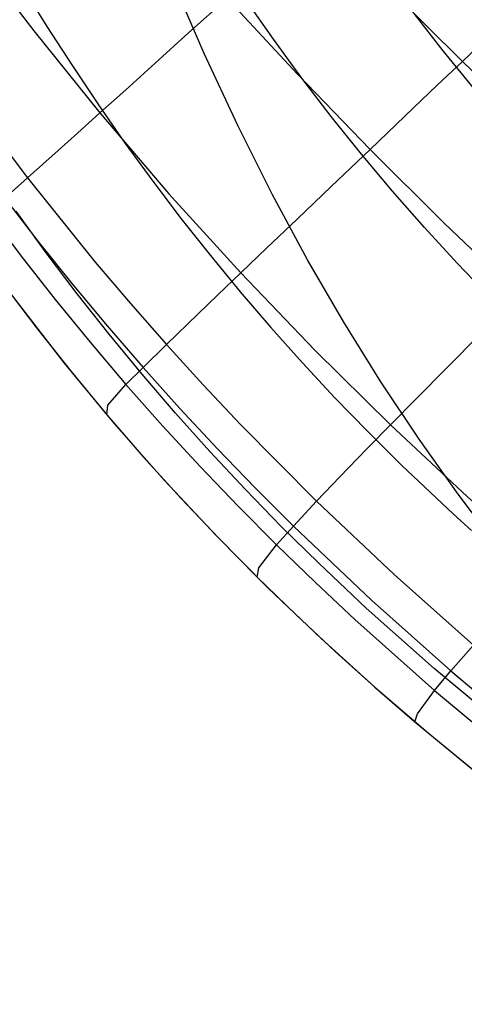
# Model space of a CAD drawing. Header units: millimetres. Extents: x -58 to 58, y -58 to 57.
# Tile 88 of 102: x 25.71 to 28.16, y 34.18 to 39.61. Entities that reach past the tile are written whole.
import ezdxf

# ---------------------------------------------------------------- set-up
doc = ezdxf.new("R2010")
doc.units = ezdxf.units.MM
doc.header["$MEASUREMENT"] = 0
doc.layers.add('Predefinito', color=5, linetype='Continuous')

msp = doc.modelspace()

# ---------------------------------------------------------------- linework, layer by layer
at = {"layer": 'Predefinito', "extrusion": (-3.705016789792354e-05, 5.915561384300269e-05, 0.9999999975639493)}
msp.add_lwpolyline([(33.51647403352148, 32.45005701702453), (33.20575127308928, 32.61515007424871), (32.90527373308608, 32.7825705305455), (32.61461596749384, 32.95230981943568), (32.33335253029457, 33.12435937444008), (32.06105797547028, 33.29871062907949), (31.79730685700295, 33.47535501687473), (31.54167372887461, 33.65428397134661), (31.29373314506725, 33.83548892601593), (31.05305965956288, 34.0189613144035), (30.81922782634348, 34.20469257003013), (30.59181219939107, 34.39267412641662), (30.37038733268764, 34.5828974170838), (30.1545277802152, 34.77535387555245), (29.94380809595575, 34.9700349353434), (29.53608654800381, 35.36603659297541), (29.28649263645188, 35.6212968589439), (29.04295207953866, 35.88136197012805), (28.80533442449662, 36.14751729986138), (28.57350921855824, 36.42104822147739), (28.34734600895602, 36.70324010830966), (28.12671434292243, 36.9953783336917), (27.91148376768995, 37.29874827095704), (27.70152383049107, 37.61463529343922), (27.49670407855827, 37.94432477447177), (27.29689405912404, 38.28910208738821), (27.10196331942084, 38.65025260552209), (26.91178140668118, 39.02906170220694), (26.72621786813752, 39.42681475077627), (26.54514225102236, 39.84479712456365), (26.36842410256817, 40.28429419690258), (26.19593297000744, 40.7465913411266), (26.02753840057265, 41.23297393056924), (25.86310994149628, 41.74472733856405), (25.70251714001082, 42.28313693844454), (25.54562954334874, 42.84948810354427), (25.24244815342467, 44.0711566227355), (24.95252214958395, 45.42001588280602), (24.67480790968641, 46.90634887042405), (24.40826181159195, 48.54043857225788), (23.90449955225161, 52.29302006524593)], dxfattribs=at)
at = {"layer": 'Predefinito', "extrusion": (-0.6041303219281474, 0.796885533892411, 0)}
msp.add_lwpolyline([(-45.46441510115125, 320), (-45.48661104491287, 319.9997536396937), (-45.50899534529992, 319.9990058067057), (-45.53155334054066, 319.9977436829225), (-45.55426953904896, 319.9959549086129), (-45.57712762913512, 319.9936276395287), (-45.60011049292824, 319.9907506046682), (-45.62320022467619, 319.9873131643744), (-45.6463781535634, 319.9833053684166), (-45.66962487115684, 319.9787180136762), (-45.6929202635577, 319.9735427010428), (-45.71624354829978, 319.9677718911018), (-45.73957331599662, 319.961398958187), (-45.76288757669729, 319.9544182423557), (-45.78616381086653, 319.9468250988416), (-45.80937902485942, 319.9386159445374), (-45.83250981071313, 319.9297883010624), (-45.85553241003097, 319.920340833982), (-45.8784227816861, 319.9102733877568), (-45.90115667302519, 319.899587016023), (-45.92370969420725, 319.8882840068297), (-45.94605739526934, 319.8763679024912), (-45.96817534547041, 319.8638435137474), (-45.9900392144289, 319.8507169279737), (-46.01162485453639, 319.8369955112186), (-46.03290838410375, 319.8226879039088), (-46.05386627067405, 319.807804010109), (-46.07447541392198, 319.7923549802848), (-46.09471322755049, 319.7763531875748), (-46.1145577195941, 319.7598121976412), (-46.13398757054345, 319.7427467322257), (-46.1529822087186, 319.7251726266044), (-46.17152188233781, 319.7071067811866), (-46.18958772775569, 319.6885671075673), (-46.20716183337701, 319.6695724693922), (-46.22422729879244, 319.6501426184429), (-46.24076828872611, 319.6302981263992), (-46.25677008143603, 319.6100603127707), (-46.27221911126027, 319.5894511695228), (-46.28710300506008, 319.5684932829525), (-46.30141061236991, 319.5472097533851), (-46.31513202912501, 319.5256241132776), (-46.32825861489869, 319.5037602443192), (-46.34078300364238, 319.4816422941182), (-46.35269910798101, 319.459294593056), (-46.36400211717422, 319.4367415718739), (-46.37468848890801, 319.4140076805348), (-46.38475593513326, 319.3911173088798), (-46.39420340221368, 319.3680947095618), (-46.40303104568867, 319.3449639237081), (-46.41124019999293, 319.3217487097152), (-46.41883334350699, 319.298472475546), (-46.42581405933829, 319.2751582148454), (-46.43218699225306, 319.2518284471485), (-46.43795780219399, 319.2285051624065), (-46.44313311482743, 319.2052097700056), (-46.44772046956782, 319.1819630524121), (-46.45172826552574, 319.1587851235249), (-46.45516570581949, 319.1356953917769), (-46.45804274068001, 319.1127125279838), (-46.46037000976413, 319.0898544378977), (-46.46215878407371, 319.0671382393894), (-46.46342090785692, 319.0445802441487), (-46.46416874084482, 319.0221959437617), (-46.46441510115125, 319)], dxfattribs=at)
at = {"layer": 'Predefinito'}
for points in [[(25.72207319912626, 39.79711551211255), (25.85838278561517, 39.57649714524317), (25.998534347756, 39.35860198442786), (26.14263670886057, 39.14350716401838), (26.29077692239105, 38.93127438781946), (26.44301191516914, 38.72194400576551), (26.59940532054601, 38.51556112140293), (26.76002077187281, 38.31217083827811), (26.92492880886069, 38.11182315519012), (27.09419024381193, 37.91456117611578), (27.26782763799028, 37.72040089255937), (27.44581285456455, 37.52932236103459), (27.62811736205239, 37.34130535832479), (27.81470652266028, 37.15632533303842), (28.10249578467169, 36.88452579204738), (28.20017841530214, 36.79569110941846)], [(33.41090050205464, 34.65034197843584), (32.92067316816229, 34.86945200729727), (32.43849771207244, 35.10296085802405), (31.96467273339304, 35.35140250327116), (31.49942811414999, 35.61518803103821), (31.04289782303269, 35.89455701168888), (30.59509054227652, 36.1895249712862), (30.1558587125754, 36.49982803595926), (29.72487700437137, 36.82486465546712), (29.3035948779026, 37.16329827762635), (29.09746670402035, 37.33776756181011), (28.89463705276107, 37.51607593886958), (28.59700277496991, 37.79123199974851), (28.30854168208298, 38.07543840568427), (28.12232685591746, 38.26930046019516), (27.94107247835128, 38.46670152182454), (27.76478905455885, 38.66764908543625), (27.59346771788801, 38.87213682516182), (27.42706511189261, 39.08013380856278), (27.26552277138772, 39.2915983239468), (27.10875619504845, 39.50647008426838), (26.95666987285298, 39.72468094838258)], [(25.68628692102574, 38.06398702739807), (25.9540037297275, 37.71877127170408), (26.2277952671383, 37.3876682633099), (26.50715291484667, 37.07049919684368), (26.7913452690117, 36.76689789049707), (27.07964596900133, 36.47639232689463), (27.3713286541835, 36.1985104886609), (27.66550397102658, 35.93278900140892), (27.96159429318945, 35.67831482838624), (28.25934085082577, 35.43394145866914), (28.5584848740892, 35.1985223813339), (28.86305807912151, 34.96815210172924), (29.17751535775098, 34.73999292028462), (29.50223270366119, 34.5145000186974), (29.83758611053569, 34.29212857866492), (30.18395157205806, 34.07333378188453)], [(25.68628705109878, 38.06398781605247), (25.95400385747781, 37.7187720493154), (26.22779539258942, 37.38766902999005), (26.50715303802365, 37.07049995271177), (26.79134538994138, 36.76689863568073), (27.07964608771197, 36.47639306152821), (27.37132877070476, 36.19851121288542), (27.66550408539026, 35.93278971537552), (27.96159440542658, 35.67831553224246), (28.25934096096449, 35.43394215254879), (28.55848498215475, 35.198523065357), (28.86305818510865, 34.96815277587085), (29.17751546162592, 34.73999358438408), (29.50223280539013, 34.51450067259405), (29.83758621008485, 34.29212922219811), (30.18395166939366, 34.07333441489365)]]:
    msp.add_lwpolyline(points, dxfattribs=at)
at = {"layer": 'Predefinito', "extrusion": (-0.5449748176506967, 0.8384524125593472, 0)}
msp.add_lwpolyline([(-43.2478382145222, 320), (-43.22564227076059, 319.9997536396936), (-43.20325797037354, 319.9990058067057), (-43.18069997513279, 319.9977436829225), (-43.15798377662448, 319.9959549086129), (-43.13512568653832, 319.9936276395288), (-43.11214282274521, 319.9907506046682), (-43.08905309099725, 319.9873131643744), (-43.06587516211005, 319.9833053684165), (-43.04262844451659, 319.9787180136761), (-43.01933305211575, 319.9735427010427), (-42.99600976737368, 319.9677718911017), (-42.97267999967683, 319.9613989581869), (-42.94936573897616, 319.9544182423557), (-42.92608950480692, 319.9468250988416), (-42.90287429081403, 319.9386159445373), (-42.87974350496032, 319.9297883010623), (-42.85672090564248, 319.9203408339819), (-42.83383053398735, 319.9102733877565), (-42.81109664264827, 319.8995870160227), (-42.78854362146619, 319.8882840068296), (-42.76619592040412, 319.8763679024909), (-42.74407797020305, 319.8638435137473), (-42.72221410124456, 319.8507169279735), (-42.70062846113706, 319.8369955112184), (-42.6793449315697, 319.8226879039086), (-42.6583870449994, 319.8078040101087), (-42.63777790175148, 319.7923549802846), (-42.61754008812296, 319.7763531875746), (-42.59769559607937, 319.7598121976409), (-42.57826574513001, 319.7427467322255), (-42.55927110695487, 319.7251726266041), (-42.54073143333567, 319.7071067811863), (-42.52266558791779, 319.688567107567), (-42.50509148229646, 319.6695724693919), (-42.48802601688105, 319.6501426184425), (-42.47148502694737, 319.6302981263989), (-42.45548323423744, 319.6100603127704), (-42.4400342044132, 319.5894511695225), (-42.4251503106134, 319.5684932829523), (-42.41084270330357, 319.5472097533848), (-42.39712128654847, 319.5256241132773), (-42.38399470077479, 319.5037602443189), (-42.3714703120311, 319.4816422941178), (-42.35955420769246, 319.4592945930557), (-42.34825119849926, 319.4367415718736), (-42.33756482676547, 319.4140076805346), (-42.32749738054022, 319.3911173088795), (-42.31804991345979, 319.3680947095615), (-42.30922226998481, 319.3449639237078), (-42.30101311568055, 319.3217487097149), (-42.29341997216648, 319.2984724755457), (-42.28643925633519, 319.275158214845), (-42.28006632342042, 319.2518284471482), (-42.27429551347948, 319.2285051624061), (-42.26912020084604, 319.2052097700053), (-42.26453284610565, 319.1819630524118), (-42.26052505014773, 319.1587851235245), (-42.25708760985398, 319.1356953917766), (-42.25421057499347, 319.1127125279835), (-42.25188330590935, 319.0898544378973), (-42.25009453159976, 319.0671382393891), (-42.24883240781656, 319.0445802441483), (-42.24808457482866, 319.0221959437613), (-42.24783821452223, 318.9999999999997)], dxfattribs=at)
at = {"layer": 'Predefinito', "extrusion": (-0.6407891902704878, 0.7677168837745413, 0)}
msp.add_lwpolyline([(-46.09228484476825, 320), (-46.11448078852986, 319.9997536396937), (-46.13686508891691, 319.9990058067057), (-46.15942308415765, 319.9977436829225), (-46.18213928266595, 319.9959549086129), (-46.20499737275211, 319.9936276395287), (-46.22798023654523, 319.9907506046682), (-46.25106996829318, 319.9873131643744), (-46.27424789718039, 319.9833053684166), (-46.29749461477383, 319.9787180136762), (-46.32079000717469, 319.9735427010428), (-46.34411329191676, 319.9677718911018), (-46.3674430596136, 319.961398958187), (-46.39075732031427, 319.9544182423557), (-46.41403355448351, 319.9468250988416), (-46.43724876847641, 319.9386159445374), (-46.46037955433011, 319.9297883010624), (-46.48340215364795, 319.920340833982), (-46.50629252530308, 319.9102733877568), (-46.52902641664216, 319.899587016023), (-46.55157943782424, 319.8882840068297), (-46.57392713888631, 319.8763679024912), (-46.59604508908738, 319.8638435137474), (-46.61790895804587, 319.8507169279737), (-46.63949459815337, 319.8369955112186), (-46.66077812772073, 319.8226879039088), (-46.68173601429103, 319.807804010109), (-46.70234515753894, 319.7923549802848), (-46.72258297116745, 319.7763531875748), (-46.74242746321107, 319.7598121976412), (-46.76185731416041, 319.7427467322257), (-46.78085195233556, 319.7251726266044), (-46.79939162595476, 319.7071067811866), (-46.81745747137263, 319.6885671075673), (-46.83503157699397, 319.6695724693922), (-46.85209704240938, 319.6501426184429), (-46.86863803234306, 319.6302981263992), (-46.88463982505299, 319.6100603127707), (-46.90008885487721, 319.5894511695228), (-46.91497274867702, 319.5684932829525), (-46.92928035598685, 319.5472097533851), (-46.94300177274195, 319.5256241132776), (-46.95612835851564, 319.5037602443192), (-46.96865274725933, 319.4816422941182), (-46.98056885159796, 319.459294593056), (-46.99187186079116, 319.4367415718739), (-47.00255823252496, 319.4140076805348), (-47.0126256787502, 319.3911173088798), (-47.02207314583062, 319.3680947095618), (-47.03090078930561, 319.3449639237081), (-47.03910994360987, 319.3217487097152), (-47.04670308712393, 319.298472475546), (-47.05368380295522, 319.2751582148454), (-47.06005673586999, 319.2518284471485), (-47.06582754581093, 319.2285051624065), (-47.07100285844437, 319.2052097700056), (-47.07559021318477, 319.1819630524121), (-47.07959800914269, 319.1587851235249), (-47.08303544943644, 319.1356953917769), (-47.08591248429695, 319.1127125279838), (-47.08823975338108, 319.0898544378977), (-47.09002852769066, 319.0671382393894), (-47.09129065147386, 319.0445802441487), (-47.09203848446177, 319.0221959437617), (-47.09228484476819, 319)], dxfattribs=at)
at = {"layer": 'Predefinito', "extrusion": (-0.5612884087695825, 0.8276202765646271, 0)}
msp.add_lwpolyline([(-43.60687283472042, 320), (-43.58467689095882, 319.9997536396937), (-43.56229259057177, 319.9990058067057), (-43.53973459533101, 319.9977436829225), (-43.51701839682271, 319.9959549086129), (-43.49416030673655, 319.9936276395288), (-43.47117744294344, 319.9907506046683), (-43.44808771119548, 319.9873131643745), (-43.42490978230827, 319.9833053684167), (-43.40166306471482, 319.9787180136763), (-43.37836767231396, 319.9735427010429), (-43.35504438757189, 319.9677718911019), (-43.33171461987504, 319.9613989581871), (-43.30840035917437, 319.9544182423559), (-43.28512412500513, 319.9468250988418), (-43.26190891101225, 319.9386159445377), (-43.23877812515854, 319.9297883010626), (-43.21575552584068, 319.9203408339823), (-43.19286515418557, 319.910273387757), (-43.17013126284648, 319.8995870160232), (-43.14757824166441, 319.88828400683), (-43.12523054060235, 319.8763679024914), (-43.10311259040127, 319.8638435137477), (-43.08124872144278, 319.850716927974), (-43.05966308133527, 319.8369955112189), (-43.0383795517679, 319.8226879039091), (-43.01742166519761, 319.8078040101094), (-42.99681252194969, 319.7923549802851), (-42.97657470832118, 319.7763531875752), (-42.95673021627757, 319.7598121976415), (-42.93730036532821, 319.7427467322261), (-42.91830572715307, 319.7251726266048), (-42.89976605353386, 319.7071067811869), (-42.88170020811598, 319.6885671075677), (-42.86412610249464, 319.6695724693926), (-42.84706063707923, 319.6501426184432), (-42.83051964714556, 319.6302981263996), (-42.81451785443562, 319.6100603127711), (-42.79906882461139, 319.5894511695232), (-42.78418493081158, 319.5684932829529), (-42.76987732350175, 319.5472097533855), (-42.75615590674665, 319.5256241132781), (-42.74302932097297, 319.5037602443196), (-42.73050493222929, 319.4816422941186), (-42.71858882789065, 319.4592945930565), (-42.70728581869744, 319.4367415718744), (-42.69659944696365, 319.4140076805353), (-42.6865320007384, 319.3911173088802), (-42.67708453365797, 319.3680947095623), (-42.66825689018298, 319.3449639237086), (-42.66004773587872, 319.3217487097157), (-42.65245459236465, 319.2984724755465), (-42.64547387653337, 319.2751582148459), (-42.63910094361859, 319.251828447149), (-42.63333013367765, 319.228505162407), (-42.62815482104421, 319.2052097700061), (-42.62356746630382, 319.1819630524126), (-42.61955967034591, 319.1587851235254), (-42.61612223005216, 319.1356953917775), (-42.61324519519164, 319.1127125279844), (-42.61091792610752, 319.0898544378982), (-42.60912915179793, 319.0671382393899), (-42.60786702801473, 319.0445802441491), (-42.60711919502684, 319.0221959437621), (-42.60687283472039, 319.0000000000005)], dxfattribs=at)
at = {"layer": 'Predefinito', "extrusion": (-0.6763875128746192, 0.7365459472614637, 0)}
msp.add_lwpolyline([(-46.59751321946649, 320), (-46.61970916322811, 319.9997536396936), (-46.64209346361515, 319.9990058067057), (-46.66465145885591, 319.9977436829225), (-46.68736765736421, 319.9959549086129), (-46.71022574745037, 319.9936276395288), (-46.73320861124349, 319.9907506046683), (-46.75629834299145, 319.9873131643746), (-46.77947627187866, 319.9833053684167), (-46.80272298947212, 319.9787180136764), (-46.82601838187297, 319.9735427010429), (-46.84934166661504, 319.967771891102), (-46.87267143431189, 319.9613989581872), (-46.89598569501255, 319.9544182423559), (-46.9192619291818, 319.9468250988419), (-46.94247714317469, 319.9386159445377), (-46.9656079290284, 319.9297883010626), (-46.98863052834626, 319.9203408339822), (-47.01152090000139, 319.9102733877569), (-47.03425479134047, 319.8995870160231), (-47.05680781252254, 319.8882840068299), (-47.07915551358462, 319.8763679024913), (-47.1012734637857, 319.8638435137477), (-47.12313733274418, 319.850716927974), (-47.14472297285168, 319.8369955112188), (-47.16600650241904, 319.8226879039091), (-47.18696438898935, 319.8078040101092), (-47.20757353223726, 319.792354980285), (-47.22781134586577, 319.776353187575), (-47.24765583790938, 319.7598121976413), (-47.26708568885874, 319.742746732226), (-47.28608032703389, 319.7251726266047), (-47.30462000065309, 319.7071067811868), (-47.32268584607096, 319.6885671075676), (-47.34025995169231, 319.6695724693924), (-47.35732541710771, 319.650142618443), (-47.37386640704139, 319.6302981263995), (-47.38986819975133, 319.610060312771), (-47.40531722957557, 319.589451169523), (-47.42020112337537, 319.5684932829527), (-47.4345087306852, 319.5472097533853), (-47.44823014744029, 319.5256241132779), (-47.46135673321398, 319.5037602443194), (-47.47388112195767, 319.4816422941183), (-47.48579722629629, 319.4592945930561), (-47.4971002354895, 319.4367415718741), (-47.5077866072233, 319.414007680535), (-47.51785405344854, 319.3911173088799), (-47.52730152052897, 319.3680947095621), (-47.53612916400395, 319.3449639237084), (-47.54433831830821, 319.3217487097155), (-47.55193146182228, 319.2984724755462), (-47.55891217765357, 319.2751582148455), (-47.56528511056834, 319.2518284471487), (-47.57105592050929, 319.2285051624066), (-47.57623123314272, 319.2052097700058), (-47.5808185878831, 319.1819630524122), (-47.58482638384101, 319.158785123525), (-47.58826382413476, 319.135695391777), (-47.59114085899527, 319.1127125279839), (-47.59346812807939, 319.0898544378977), (-47.59525690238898, 319.0671382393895), (-47.59651902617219, 319.0445802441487), (-47.59726685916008, 319.0221959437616), (-47.59751321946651, 319)], dxfattribs=at)
at = {"layer": 'Predefinito', "extrusion": (-0.5776724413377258, 0.8162686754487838, 0)}
msp.add_lwpolyline([(-43.94979693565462, 320), (-43.92760099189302, 319.9997536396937), (-43.90521669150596, 319.9990058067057), (-43.88265869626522, 319.9977436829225), (-43.85994249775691, 319.9959549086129), (-43.83708440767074, 319.9936276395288), (-43.81410154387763, 319.9907506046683), (-43.79101181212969, 319.9873131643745), (-43.76783388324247, 319.9833053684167), (-43.74458716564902, 319.9787180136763), (-43.72129177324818, 319.9735427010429), (-43.6979684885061, 319.9677718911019), (-43.67463872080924, 319.9613989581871), (-43.65132446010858, 319.9544182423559), (-43.62804822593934, 319.9468250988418), (-43.60483301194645, 319.9386159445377), (-43.58170222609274, 319.9297883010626), (-43.55867962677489, 319.9203408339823), (-43.53578925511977, 319.910273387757), (-43.51305536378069, 319.8995870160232), (-43.49050234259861, 319.88828400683), (-43.46815464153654, 319.8763679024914), (-43.44603669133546, 319.8638435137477), (-43.42417282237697, 319.850716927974), (-43.40258718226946, 319.8369955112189), (-43.3813036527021, 319.8226879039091), (-43.36034576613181, 319.8078040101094), (-43.33973662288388, 319.7923549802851), (-43.31949880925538, 319.7763531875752), (-43.29965431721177, 319.7598121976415), (-43.2802244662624, 319.7427467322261), (-43.26122982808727, 319.7251726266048), (-43.24269015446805, 319.7071067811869), (-43.22462430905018, 319.6885671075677), (-43.20705020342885, 319.6695724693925), (-43.18998473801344, 319.6501426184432), (-43.17344374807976, 319.6302981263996), (-43.15744195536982, 319.6100603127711), (-43.14199292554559, 319.5894511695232), (-43.12710903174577, 319.5684932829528), (-43.11280142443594, 319.5472097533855), (-43.09908000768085, 319.525624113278), (-43.08595342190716, 319.5037602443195), (-43.07342903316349, 319.4816422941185), (-43.06151292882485, 319.4592945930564), (-43.05020991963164, 319.4367415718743), (-43.03952354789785, 319.4140076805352), (-43.02945610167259, 319.3911173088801), (-43.02000863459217, 319.3680947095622), (-43.01118099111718, 319.3449639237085), (-43.0029718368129, 319.3217487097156), (-42.99537869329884, 319.2984724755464), (-42.98839797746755, 319.2751582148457), (-42.98202504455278, 319.2518284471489), (-42.97625423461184, 319.2285051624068), (-42.9710789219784, 319.205209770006), (-42.966491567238, 319.1819630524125), (-42.96248377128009, 319.1587851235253), (-42.95904633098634, 319.1356953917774), (-42.95616929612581, 319.1127125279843), (-42.9538420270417, 319.0898544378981), (-42.95205325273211, 319.0671382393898), (-42.95079112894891, 319.044580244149), (-42.95004329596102, 319.022195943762), (-42.94979693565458, 319.0000000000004)], dxfattribs=at)
at = {"layer": 'Predefinito', "extrusion": (-0.6431934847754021, 0.765703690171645, 0)}
msp.add_lwpolyline([(-45.12979021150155, 320), (-45.10759426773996, 319.9997536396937), (-45.0852099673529, 319.9990058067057), (-45.06265197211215, 319.9977436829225), (-45.03993577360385, 319.9959549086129), (-45.01707768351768, 319.9936276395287), (-44.99409481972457, 319.9907506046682), (-44.97100508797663, 319.9873131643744), (-44.94782715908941, 319.9833053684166), (-44.92458044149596, 319.9787180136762), (-44.90128504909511, 319.9735427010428), (-44.87796176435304, 319.9677718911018), (-44.85463199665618, 319.961398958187), (-44.83131773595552, 319.9544182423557), (-44.80804150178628, 319.9468250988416), (-44.7848262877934, 319.9386159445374), (-44.76169550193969, 319.9297883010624), (-44.73867290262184, 319.9203408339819), (-44.71578253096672, 319.9102733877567), (-44.69304863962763, 319.8995870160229), (-44.67049561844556, 319.8882840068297), (-44.64814791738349, 319.876367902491), (-44.62602996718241, 319.8638435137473), (-44.60416609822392, 319.8507169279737), (-44.58258045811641, 319.8369955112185), (-44.56129692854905, 319.8226879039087), (-44.54033904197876, 319.8078040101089), (-44.51972989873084, 319.7923549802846), (-44.49949208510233, 319.7763531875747), (-44.47964759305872, 319.7598121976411), (-44.46021774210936, 319.7427467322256), (-44.44122310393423, 319.7251726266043), (-44.42268343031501, 319.7071067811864), (-44.40461758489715, 319.6885671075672), (-44.38704347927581, 319.6695724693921), (-44.3699780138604, 319.6501426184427), (-44.35343702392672, 319.6302981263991), (-44.33743523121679, 319.6100603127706), (-44.32198620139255, 319.5894511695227), (-44.30710230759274, 319.5684932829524), (-44.2927947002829, 319.547209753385), (-44.27907328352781, 319.5256241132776), (-44.26594669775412, 319.503760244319), (-44.25342230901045, 319.481642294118), (-44.24150620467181, 319.459294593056), (-44.2302031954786, 319.4367415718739), (-44.2195168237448, 319.4140076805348), (-44.20944937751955, 319.3911173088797), (-44.20000191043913, 319.3680947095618), (-44.19117426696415, 319.3449639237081), (-44.18296511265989, 319.3217487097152), (-44.17537196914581, 319.298472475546), (-44.16839125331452, 319.2751582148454), (-44.16201832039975, 319.2518284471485), (-44.1562475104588, 319.2285051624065), (-44.15107219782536, 319.2052097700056), (-44.14648484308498, 319.1819630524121), (-44.14247704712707, 319.1587851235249), (-44.13903960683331, 319.1356953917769), (-44.13616257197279, 319.1127125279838), (-44.13383530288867, 319.0898544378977), (-44.13204652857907, 319.0671382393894), (-44.13078440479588, 319.0445802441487), (-44.13003657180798, 319.0221959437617), (-44.12979021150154, 319)], dxfattribs=at)
at = {"layer": 'Predefinito', "extrusion": (-0.6593934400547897, 0.7517980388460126, 0)}
msp.add_lwpolyline([(-45.36997039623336, 320), (-45.34777445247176, 319.9997536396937), (-45.3253901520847, 319.9990058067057), (-45.30283215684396, 319.9977436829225), (-45.28011595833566, 319.9959549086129), (-45.2572578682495, 319.9936276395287), (-45.23427500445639, 319.9907506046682), (-45.21118527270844, 319.9873131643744), (-45.18800734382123, 319.9833053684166), (-45.16476062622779, 319.9787180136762), (-45.14146523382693, 319.9735427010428), (-45.11814194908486, 319.9677718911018), (-45.09481218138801, 319.961398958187), (-45.07149792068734, 319.9544182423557), (-45.0482216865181, 319.9468250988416), (-45.02500647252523, 319.9386159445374), (-45.00187568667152, 319.9297883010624), (-44.97885308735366, 319.920340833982), (-44.95596271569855, 319.9102733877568), (-44.93322882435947, 319.899587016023), (-44.91067580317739, 319.8882840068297), (-44.88832810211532, 319.8763679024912), (-44.86621015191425, 319.8638435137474), (-44.84434628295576, 319.8507169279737), (-44.82276064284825, 319.8369955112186), (-44.8014771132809, 319.8226879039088), (-44.78051922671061, 319.807804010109), (-44.75991008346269, 319.7923549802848), (-44.73967226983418, 319.7763531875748), (-44.71982777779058, 319.7598121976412), (-44.70039792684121, 319.7427467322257), (-44.68140328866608, 319.7251726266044), (-44.66286361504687, 319.7071067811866), (-44.644797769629, 319.6885671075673), (-44.62722366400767, 319.6695724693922), (-44.61015819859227, 319.6501426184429), (-44.59361720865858, 319.6302981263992), (-44.57761541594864, 319.6100603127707), (-44.56216638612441, 319.5894511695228), (-44.5472824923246, 319.5684932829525), (-44.53297488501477, 319.5472097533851), (-44.51925346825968, 319.5256241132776), (-44.50612688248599, 319.5037602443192), (-44.49360249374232, 319.4816422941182), (-44.48168638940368, 319.459294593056), (-44.47038338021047, 319.4367415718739), (-44.45969700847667, 319.4140076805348), (-44.44962956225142, 319.3911173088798), (-44.440182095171, 319.3680947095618), (-44.43135445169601, 319.3449639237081), (-44.42314529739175, 319.3217487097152), (-44.41555215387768, 319.298472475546), (-44.40857143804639, 319.2751582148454), (-44.40219850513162, 319.2518284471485), (-44.39642769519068, 319.2285051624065), (-44.39125238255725, 319.2052097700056), (-44.38666502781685, 319.1819630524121), (-44.38265723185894, 319.1587851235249), (-44.37921979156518, 319.1356953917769), (-44.37634275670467, 319.1127125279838), (-44.37401548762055, 319.0898544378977), (-44.37222671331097, 319.0671382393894), (-44.37096458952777, 319.0445802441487), (-44.37021675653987, 319.0221959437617), (-44.36997039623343, 319)], dxfattribs=at)
at = {"layer": 'Predefinito', "extrusion": (-0.6751543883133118, 0.7376764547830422, 0)}
msp.add_lwpolyline([(-45.5819173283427, 320), (-45.5597213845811, 319.9997536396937), (-45.53733708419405, 319.9990058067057), (-45.5147790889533, 319.9977436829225), (-45.49206289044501, 319.9959549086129), (-45.46920480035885, 319.9936276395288), (-45.44622193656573, 319.9907506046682), (-45.42313220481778, 319.9873131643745), (-45.39995427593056, 319.9833053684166), (-45.37670755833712, 319.9787180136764), (-45.35341216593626, 319.9735427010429), (-45.33008888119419, 319.9677718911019), (-45.30675911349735, 319.9613989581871), (-45.28344485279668, 319.9544182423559), (-45.26016861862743, 319.9468250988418), (-45.23695340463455, 319.9386159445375), (-45.21382261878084, 319.9297883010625), (-45.190800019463, 319.9203408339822), (-45.16790964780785, 319.9102733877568), (-45.14517575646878, 319.8995870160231), (-45.1226227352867, 319.8882840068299), (-45.10027503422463, 319.8763679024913), (-45.07815708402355, 319.8638435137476), (-45.05629321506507, 319.8507169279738), (-45.03470757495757, 319.8369955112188), (-45.0134240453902, 319.822687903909), (-44.9924661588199, 319.8078040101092), (-44.97185701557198, 319.792354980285), (-44.95161920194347, 319.7763531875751), (-44.93177470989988, 319.7598121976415), (-44.91234485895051, 319.742746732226), (-44.89335022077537, 319.7251726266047), (-44.87481054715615, 319.7071067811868), (-44.85674470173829, 319.6885671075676), (-44.83917059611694, 319.6695724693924), (-44.82210513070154, 319.6501426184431), (-44.80556414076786, 319.6302981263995), (-44.78956234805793, 319.610060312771), (-44.77411331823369, 319.589451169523), (-44.75922942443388, 319.5684932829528), (-44.74492181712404, 319.5472097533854), (-44.73120040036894, 319.525624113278), (-44.71807381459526, 319.5037602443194), (-44.70554942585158, 319.4816422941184), (-44.69363332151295, 319.4592945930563), (-44.68233031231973, 319.4367415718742), (-44.67164394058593, 319.4140076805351), (-44.66157649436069, 319.3911173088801), (-44.65212902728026, 319.3680947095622), (-44.64330138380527, 319.3449639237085), (-44.63509222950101, 319.3217487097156), (-44.62749908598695, 319.2984724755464), (-44.62051837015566, 319.2751582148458), (-44.61414543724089, 319.2518284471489), (-44.60837462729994, 319.2285051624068), (-44.6031993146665, 319.205209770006), (-44.59861195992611, 319.1819630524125), (-44.59460416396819, 319.1587851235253), (-44.59116672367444, 319.1356953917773), (-44.58828968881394, 319.1127125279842), (-44.5859624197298, 319.0898544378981), (-44.58417364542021, 319.0671382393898), (-44.582911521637, 319.0445802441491), (-44.58216368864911, 319.022195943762), (-44.58191732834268, 319.0000000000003)], dxfattribs=at)
at = {"layer": 'Predefinito', "extrusion": (1, 0, 0)}
for points in [[(37.38766826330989, 319), (37.38766826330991, 59.99987361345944)], [(36.19851048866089, 319), (36.19851048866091, 59.999540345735)]]:
    msp.add_lwpolyline(points, dxfattribs=at)
at = {"layer": 'Predefinito', "extrusion": (-0.7052074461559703, 0.7090010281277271, 0)}
msp.add_lwpolyline([(-45.9216776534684, 320), (-45.8994817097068, 319.9997536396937), (-45.87709740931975, 319.9990058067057), (-45.854539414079, 319.9977436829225), (-45.83182321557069, 319.9959549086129), (-45.80896512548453, 319.9936276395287), (-45.78598226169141, 319.9907506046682), (-45.76289252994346, 319.9873131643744), (-45.73971460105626, 319.9833053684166), (-45.71646788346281, 319.9787180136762), (-45.69317249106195, 319.9735427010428), (-45.66984920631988, 319.9677718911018), (-45.64651943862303, 319.961398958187), (-45.62320517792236, 319.9544182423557), (-45.59992894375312, 319.9468250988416), (-45.57671372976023, 319.9386159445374), (-45.55358294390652, 319.9297883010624), (-45.53056034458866, 319.920340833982), (-45.50766997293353, 319.9102733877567), (-45.48493608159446, 319.8995870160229), (-45.46238306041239, 319.8882840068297), (-45.4400353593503, 319.8763679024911), (-45.41791740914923, 319.8638435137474), (-45.39605354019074, 319.8507169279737), (-45.37446790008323, 319.8369955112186), (-45.35318437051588, 319.8226879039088), (-45.33222648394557, 319.807804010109), (-45.31161734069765, 319.7923549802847), (-45.29137952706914, 319.7763531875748), (-45.27153503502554, 319.7598121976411), (-45.25210518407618, 319.7427467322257), (-45.23311054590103, 319.7251726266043), (-45.21457087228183, 319.7071067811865), (-45.19650502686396, 319.6885671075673), (-45.17893092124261, 319.6695724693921), (-45.16186545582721, 319.6501426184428), (-45.14532446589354, 319.6302981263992), (-45.12932267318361, 319.6100603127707), (-45.11387364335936, 319.5894511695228), (-45.09898974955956, 319.5684932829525), (-45.08468214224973, 319.5472097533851), (-45.07096072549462, 319.5256241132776), (-45.05783413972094, 319.5037602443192), (-45.04530975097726, 319.4816422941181), (-45.03339364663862, 319.459294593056), (-45.02209063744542, 319.4367415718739), (-45.01140426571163, 319.4140076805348), (-45.00133681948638, 319.3911173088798), (-44.99188935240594, 319.3680947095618), (-44.98306170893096, 319.3449639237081), (-44.97485255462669, 319.3217487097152), (-44.96725941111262, 319.298472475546), (-44.96027869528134, 319.2751582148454), (-44.95390576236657, 319.2518284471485), (-44.94813495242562, 319.2285051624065), (-44.94295963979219, 319.2052097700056), (-44.93837228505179, 319.1819630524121), (-44.93436448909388, 319.1587851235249), (-44.93092704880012, 319.1356953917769), (-44.92805001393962, 319.1127125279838), (-44.9257227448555, 319.0898544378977), (-44.9239339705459, 319.0671382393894), (-44.9226718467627, 319.0445802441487), (-44.92192401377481, 319.0221959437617), (-44.92167765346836, 319)], dxfattribs=at)
at = {"layer": 'Predefinito', "extrusion": (0.7331644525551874, -0.6800513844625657, 0)}
msp.add_lwpolyline([(46.15337035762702, 319.9999999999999), (46.13117441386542, 319.9997536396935), (46.10879011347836, 319.9990058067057), (46.08623211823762, 319.9977436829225), (46.06351591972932, 319.9959549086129), (46.04065782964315, 319.9936276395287), (46.01767496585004, 319.9907506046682), (45.9945852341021, 319.9873131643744), (45.97140730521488, 319.9833053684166), (45.94816058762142, 319.9787180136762), (45.92486519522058, 319.9735427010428), (45.90154191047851, 319.9677718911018), (45.87821214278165, 319.961398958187), (45.85489788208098, 319.9544182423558), (45.83162164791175, 319.9468250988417), (45.80840643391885, 319.9386159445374), (45.78527564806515, 319.9297883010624), (45.7622530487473, 319.920340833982), (45.73936267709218, 319.9102733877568), (45.7166287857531, 319.899587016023), (45.69407576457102, 319.8882840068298), (45.67172806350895, 319.8763679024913), (45.64961011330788, 319.8638435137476), (45.62774624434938, 319.8507169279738), (45.60616060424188, 319.8369955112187), (45.58487707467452, 319.8226879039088), (45.56391918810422, 319.8078040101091), (45.5433100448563, 319.7923549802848), (45.52307223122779, 319.7763531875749), (45.50322773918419, 319.7598121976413), (45.48379788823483, 319.7427467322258), (45.46480325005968, 319.7251726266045), (45.44626357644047, 319.7071067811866), (45.42819773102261, 319.6885671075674), (45.41062362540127, 319.6695724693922), (45.39355815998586, 319.6501426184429), (45.37701717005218, 319.6302981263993), (45.36101537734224, 319.6100603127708), (45.34556634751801, 319.5894511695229), (45.3306824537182, 319.5684932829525), (45.31637484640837, 319.5472097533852), (45.30265342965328, 319.5256241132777), (45.28952684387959, 319.5037602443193), (45.27700245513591, 319.4816422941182), (45.26508635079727, 319.4592945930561), (45.25378334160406, 319.4367415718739), (45.24309696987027, 319.4140076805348), (45.23302952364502, 319.3911173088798), (45.22358205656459, 319.3680947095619), (45.21475441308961, 319.3449639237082), (45.20654525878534, 319.3217487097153), (45.19895211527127, 319.2984724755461), (45.19197139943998, 319.2751582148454), (45.18559846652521, 319.2518284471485), (45.17982765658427, 319.2285051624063), (45.17465234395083, 319.2052097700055), (45.17006498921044, 319.181963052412), (45.16605719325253, 319.1587851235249), (45.16261975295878, 319.1356953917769), (45.15974271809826, 319.1127125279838), (45.15741544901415, 319.0898544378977), (45.15562667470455, 319.0671382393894), (45.15436455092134, 319.0445802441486), (45.15361671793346, 319.0221959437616), (45.15337035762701, 318.9999999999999)], dxfattribs=at)
at = {"layer": 'Predefinito', "extrusion": (0.7364514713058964, -0.676490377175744, 0)}
msp.add_lwpolyline([(46.17473076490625, 320), (46.15253482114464, 319.9997536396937), (46.1301505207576, 319.9990058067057), (46.10759252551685, 319.9977436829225), (46.08487632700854, 319.9959549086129), (46.06201823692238, 319.9936276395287), (46.03903537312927, 319.9907506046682), (46.01594564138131, 319.9873131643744), (45.9927677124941, 319.9833053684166), (45.96952099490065, 319.9787180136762), (45.9462256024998, 319.9735427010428), (45.92290231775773, 319.9677718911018), (45.89957255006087, 319.961398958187), (45.8762582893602, 319.9544182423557), (45.85298205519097, 319.9468250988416), (45.82976684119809, 319.9386159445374), (45.80663605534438, 319.9297883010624), (45.78361345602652, 319.920340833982), (45.76072308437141, 319.9102733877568), (45.73798919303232, 319.899587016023), (45.71543617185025, 319.8882840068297), (45.69308847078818, 319.8763679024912), (45.6709705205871, 319.8638435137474), (45.64910665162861, 319.8507169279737), (45.6275210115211, 319.8369955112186), (45.60623748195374, 319.8226879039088), (45.58527959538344, 319.807804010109), (45.56467045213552, 319.7923549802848), (45.54443263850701, 319.7763531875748), (45.52458814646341, 319.7598121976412), (45.50515829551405, 319.7427467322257), (45.48616365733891, 319.7251726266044), (45.46762398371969, 319.7071067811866), (45.44955813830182, 319.6885671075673), (45.43198403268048, 319.6695724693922), (45.41491856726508, 319.6501426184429), (45.39837757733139, 319.6302981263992), (45.38237578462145, 319.6100603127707), (45.36692675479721, 319.5894511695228), (45.35204286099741, 319.5684932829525), (45.33773525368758, 319.5472097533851), (45.32401383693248, 319.5256241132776), (45.3108872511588, 319.5037602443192), (45.29836286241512, 319.4816422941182), (45.28644675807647, 319.459294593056), (45.27514374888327, 319.4367415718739), (45.26445737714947, 319.4140076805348), (45.25438993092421, 319.3911173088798), (45.24494246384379, 319.3680947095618), (45.2361148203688, 319.3449639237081), (45.22790566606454, 319.3217487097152), (45.22031252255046, 319.298472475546), (45.21333180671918, 319.2751582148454), (45.2069588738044, 319.2518284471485), (45.20118806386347, 319.2285051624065), (45.19601275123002, 319.2052097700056), (45.19142539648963, 319.1819630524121), (45.18741760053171, 319.1587851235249), (45.18398016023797, 319.1356953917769), (45.18110312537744, 319.1127125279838), (45.17877585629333, 319.0898544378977), (45.17698708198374, 319.0671382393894), (45.17572495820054, 319.0445802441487), (45.17497712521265, 319.0221959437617), (45.17473076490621, 319)], dxfattribs=at)
at = {"layer": 'Predefinito', "extrusion": (0.7396852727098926, -0.6729529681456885, 0)}
msp.add_lwpolyline([(46.19446039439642, 320), (46.17226445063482, 319.9997536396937), (46.14988015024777, 319.9990058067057), (46.12732215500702, 319.9977436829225), (46.10460595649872, 319.9959549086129), (46.08174786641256, 319.9936276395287), (46.05876500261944, 319.9907506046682), (46.03567527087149, 319.9873131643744), (46.01249734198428, 319.9833053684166), (45.98925062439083, 319.9787180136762), (45.96595523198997, 319.9735427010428), (45.9426319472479, 319.9677718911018), (45.91930217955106, 319.961398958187), (45.89598791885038, 319.9544182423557), (45.87271168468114, 319.9468250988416), (45.84949647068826, 319.9386159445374), (45.82636568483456, 319.9297883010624), (45.80334308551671, 319.920340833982), (45.78045271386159, 319.9102733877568), (45.75771882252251, 319.899587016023), (45.73516580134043, 319.8882840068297), (45.71281810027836, 319.8763679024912), (45.69070015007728, 319.8638435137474), (45.66883628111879, 319.8507169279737), (45.64725064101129, 319.8369955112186), (45.62596711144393, 319.8226879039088), (45.60500922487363, 319.807804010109), (45.58440008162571, 319.7923549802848), (45.5641622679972, 319.7763531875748), (45.5443177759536, 319.7598121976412), (45.52488792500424, 319.7427467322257), (45.50589328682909, 319.7251726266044), (45.48735361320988, 319.7071067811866), (45.46928776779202, 319.6885671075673), (45.45171366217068, 319.6695724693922), (45.43464819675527, 319.6501426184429), (45.41810720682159, 319.6302981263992), (45.40210541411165, 319.6100603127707), (45.38665638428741, 319.5894511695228), (45.37177249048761, 319.5684932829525), (45.35746488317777, 319.5472097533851), (45.34374346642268, 319.5256241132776), (45.330616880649, 319.5037602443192), (45.31809249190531, 319.4816422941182), (45.30617638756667, 319.459294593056), (45.29487337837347, 319.4367415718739), (45.28418700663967, 319.4140076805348), (45.27411956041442, 319.3911173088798), (45.26467209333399, 319.3680947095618), (45.255844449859, 319.3449639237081), (45.24763529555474, 319.3217487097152), (45.24004215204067, 319.298472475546), (45.23306143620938, 319.2751582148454), (45.22668850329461, 319.2518284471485), (45.22091769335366, 319.2285051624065), (45.21574238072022, 319.2052097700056), (45.21115502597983, 319.1819630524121), (45.20714723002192, 319.1587851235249), (45.20370978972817, 319.1356953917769), (45.20083275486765, 319.1127125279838), (45.19850548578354, 319.0898544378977), (45.19671671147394, 319.0671382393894), (45.19545458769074, 319.0445802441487), (45.19470675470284, 319.0221959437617), (45.19446039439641, 319)], dxfattribs=at)
at = {"layer": 'Predefinito', "extrusion": (0.7459988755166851, -0.6659472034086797, 0)}
msp.add_lwpolyline([(46.22921682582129, 320), (46.20702088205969, 319.9997536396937), (46.18463658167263, 319.9990058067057), (46.16207858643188, 319.9977436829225), (46.13936238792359, 319.9959549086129), (46.11650429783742, 319.9936276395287), (46.09352143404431, 319.9907506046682), (46.07043170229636, 319.9873131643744), (46.04725377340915, 319.9833053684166), (46.0240070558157, 319.9787180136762), (46.00071166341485, 319.9735427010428), (45.97738837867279, 319.9677718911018), (45.95405861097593, 319.961398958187), (45.93074435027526, 319.9544182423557), (45.90746811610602, 319.9468250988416), (45.88425290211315, 319.9386159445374), (45.86112211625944, 319.9297883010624), (45.83809951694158, 319.920340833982), (45.81520914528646, 319.9102733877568), (45.79247525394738, 319.899587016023), (45.76992223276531, 319.8882840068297), (45.74757453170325, 319.8763679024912), (45.72545658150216, 319.8638435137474), (45.70359271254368, 319.8507169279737), (45.68200707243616, 319.8369955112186), (45.66072354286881, 319.8226879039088), (45.63976565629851, 319.807804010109), (45.6191565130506, 319.7923549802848), (45.59891869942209, 319.7763531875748), (45.57907420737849, 319.7598121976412), (45.55964435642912, 319.7427467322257), (45.54064971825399, 319.7251726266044), (45.52211004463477, 319.7071067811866), (45.5040441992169, 319.6885671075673), (45.48647009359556, 319.6695724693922), (45.46940462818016, 319.6501426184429), (45.45286363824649, 319.6302981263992), (45.43686184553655, 319.6100603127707), (45.42141281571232, 319.5894511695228), (45.4065289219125, 319.5684932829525), (45.39222131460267, 319.5472097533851), (45.37849989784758, 319.5256241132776), (45.36537331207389, 319.5037602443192), (45.35284892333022, 319.4816422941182), (45.34093281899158, 319.459294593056), (45.32962980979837, 319.4367415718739), (45.31894343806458, 319.4140076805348), (45.30887599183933, 319.3911173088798), (45.2994285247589, 319.3680947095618), (45.29060088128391, 319.3449639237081), (45.28239172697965, 319.3217487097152), (45.27479858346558, 319.298472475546), (45.26781786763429, 319.2751582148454), (45.26144493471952, 319.2518284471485), (45.25567412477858, 319.2285051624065), (45.25049881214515, 319.2052097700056), (45.24591145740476, 319.1819630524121), (45.24190366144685, 319.1587851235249), (45.23846622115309, 319.1356953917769), (45.23558918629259, 319.1127125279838), (45.23326191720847, 319.0898544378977), (45.23147314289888, 319.0671382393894), (45.23021101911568, 319.0445802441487), (45.22946318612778, 319.0221959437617), (45.22921682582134, 319)], dxfattribs=at)
at = {"layer": 'Predefinito', "extrusion": (0.7579869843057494, -0.6522696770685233, 0)}
msp.add_lwpolyline([(46.28091568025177, 320), (46.25871973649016, 319.9997536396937), (46.2363354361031, 319.9990058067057), (46.21377744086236, 319.9977436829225), (46.19106124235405, 319.9959549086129), (46.16820315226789, 319.9936276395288), (46.14522028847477, 319.9907506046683), (46.12213055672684, 319.9873131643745), (46.09895262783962, 319.9833053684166), (46.07570591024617, 319.9787180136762), (46.05241051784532, 319.9735427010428), (46.02908723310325, 319.9677718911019), (46.00575746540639, 319.9613989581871), (45.98244320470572, 319.9544182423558), (45.95916697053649, 319.9468250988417), (45.9359517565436, 319.9386159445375), (45.9128209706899, 319.9297883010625), (45.88979837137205, 319.9203408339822), (45.86690799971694, 319.9102733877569), (45.84417410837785, 319.8995870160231), (45.82162108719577, 319.8882840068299), (45.79927338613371, 319.8763679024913), (45.77715543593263, 319.8638435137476), (45.75529156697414, 319.8507169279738), (45.73370592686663, 319.8369955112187), (45.71242239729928, 319.8226879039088), (45.69146451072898, 319.8078040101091), (45.67085536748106, 319.7923549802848), (45.65061755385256, 319.7763531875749), (45.63077306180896, 319.7598121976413), (45.61134321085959, 319.7427467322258), (45.59234857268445, 319.7251726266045), (45.57380889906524, 319.7071067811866), (45.55574305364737, 319.6885671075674), (45.53816894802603, 319.6695724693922), (45.52110348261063, 319.6501426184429), (45.50456249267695, 319.6302981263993), (45.48856069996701, 319.6100603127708), (45.47311167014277, 319.5894511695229), (45.45822777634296, 319.5684932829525), (45.44392016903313, 319.5472097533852), (45.43019875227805, 319.5256241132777), (45.41707216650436, 319.5037602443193), (45.40454777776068, 319.4816422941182), (45.39263167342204, 319.4592945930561), (45.38132866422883, 319.4367415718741), (45.37064229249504, 319.414007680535), (45.36057484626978, 319.3911173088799), (45.35112737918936, 319.3680947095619), (45.34229973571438, 319.3449639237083), (45.33409058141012, 319.3217487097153), (45.32649743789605, 319.2984724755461), (45.31951672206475, 319.2751582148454), (45.31314378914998, 319.2518284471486), (45.30737297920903, 319.2285051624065), (45.3021976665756, 319.2052097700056), (45.29761031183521, 319.1819630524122), (45.2936025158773, 319.158785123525), (45.29016507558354, 319.135695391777), (45.28728804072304, 319.1127125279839), (45.28496077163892, 319.0898544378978), (45.28317199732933, 319.0671382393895), (45.28190987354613, 319.0445802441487), (45.28116204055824, 319.0221959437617), (45.28091568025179, 319)], dxfattribs=at)
at = {"layer": 'Predefinito'}
for points in [[(25.18684648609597, 42.6847144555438, 37.81572726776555), (25.8746001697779, 41.8449994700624, 37.6867149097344), (26.23093297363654, 41.42765565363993, 37.62973468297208), (26.59639929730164, 41.01214051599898, 37.57792373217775), (26.97108484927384, 40.59921544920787, 37.5314059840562), (27.3550753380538, 40.1896418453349, 37.4903053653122), (27.74825804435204, 39.78422633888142, 37.45474535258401), (28.15045781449, 39.3836460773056, 37.4248435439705), (28.56013655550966, 38.98981563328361, 37.40069102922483), (28.9753525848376, 38.604139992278, 37.3821576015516), (29.39562471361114, 38.22627857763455, 37.36902952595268), (29.8208395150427, 37.8555991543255, 37.3611435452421), (30.6838691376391, 37.1355578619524, 37.3606158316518), (31.559432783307, 36.4458614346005, 37.3797292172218), (32.4536559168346, 35.7828109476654, 37.418547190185), (33.36711272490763, 35.14692103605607, 37.47729593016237), (34.2937405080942, 34.5404883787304, 37.5554409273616), (35.22885352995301, 33.96389409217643, 37.65213889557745), (36.1713349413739, 33.4148691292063, 37.7667737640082), (37.12106240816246, 32.89103894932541, 37.899742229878)], [(25.4109808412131, 41.4585280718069, 39.7600513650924), (25.75460063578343, 41.02254832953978, 39.70630068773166), (26.10928462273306, 40.58896848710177, 39.65730359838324), (26.47518812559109, 40.15874966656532, 39.61323060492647), (26.8524664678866, 39.7328529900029, 39.5742522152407), (27.24106970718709, 39.31226090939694, 39.54053453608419), (27.6409016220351, 38.897760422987, 39.5122284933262), (28.05011789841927, 38.49175253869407, 39.48946564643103), (28.466191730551, 38.0961113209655, 39.4721268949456), (28.88832767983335, 37.71055352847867, 39.45998670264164), (29.3163194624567, 37.3343230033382, 39.4528706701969), (29.74989284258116, 36.96689371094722, 39.45064441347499), (30.1882183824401, 36.608481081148, 39.4531685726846), (30.63086396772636, 36.25902761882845, 39.4602870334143), (31.0790152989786, 35.9176797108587, 39.4719770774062), (31.53380828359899, 35.58389769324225, 39.48828971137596), (31.9953871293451, 35.2579323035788, 39.5093065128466), (32.46281075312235, 34.94058081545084, 39.53503775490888), (32.93469716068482, 34.63244186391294, 39.5653696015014), (33.41043725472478, 34.33348926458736, 39.60020282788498), (33.8894219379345, 34.0436968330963, 39.6394382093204), (34.85473059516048, 33.49112527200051, 39.73050498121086), (35.8288369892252, 32.9719547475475, 39.8377735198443), (36.81101062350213, 32.48329861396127, 39.96135872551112)], [(25.43527925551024, 40.00897697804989, 43.81537828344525), (25.78555868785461, 39.5511386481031, 43.77792734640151), (26.1509432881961, 39.0988753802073, 43.7447547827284), (26.53155702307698, 38.65354031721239, 43.71607659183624), (26.9274807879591, 38.2161942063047, 43.6920872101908), (27.33622407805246, 37.79033802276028, 43.67297401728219), (27.7540377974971, 37.3788519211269, 43.6586367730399), (28.17949655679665, 36.98152280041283, 43.64883718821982), (28.6122066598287, 36.5973148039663, 43.643390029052), (29.05204687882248, 36.2252034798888, 43.64214605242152), (29.4985394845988, 35.8647856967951, 43.6449235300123), (29.95182247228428, 35.51520443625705, 43.65150745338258), (30.4137082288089, 35.1750842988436, 43.6618467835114), (30.8853745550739, 34.84402104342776, 43.6759958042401), (31.3662803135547, 34.5230094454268, 43.694064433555), (31.85427668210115, 34.21375871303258, 43.7160724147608), (32.34723791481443, 33.91710130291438, 43.74187850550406)], [(27.0189216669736, 36.5374915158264, 59.9992399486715), (27.02809099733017, 36.58840647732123, 55.96508074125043), (27.1257622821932, 36.7156552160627, 51.8981352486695), (27.2183597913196, 36.8195454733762, 49.8556830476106), (27.3462793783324, 36.9570103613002, 47.8067974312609), (27.51984069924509, 37.13857516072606, 45.74032917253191), (27.62840654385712, 37.25044700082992, 44.70107573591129), (27.7540377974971, 37.3788519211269, 43.6586367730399), (27.89866821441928, 37.52567488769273, 42.6136516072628), (28.06426562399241, 37.69286162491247, 41.56695873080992), (28.25278760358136, 37.88235836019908, 40.51947740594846), (28.466191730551, 38.0961113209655, 39.4721268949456), (28.70641994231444, 38.33606610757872, 38.42593556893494), (28.83718163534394, 38.46646917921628, 37.90366629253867), (28.9753525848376, 38.604139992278, 37.3821576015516), (29.1212600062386, 38.74943293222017, 36.86124596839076), (29.27524170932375, 38.90272255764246, 36.34114399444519), (29.43754673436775, 39.06427709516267, 35.82257311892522), (29.6084241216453, 39.2343647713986, 35.3062547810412), (29.78813107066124, 39.41326329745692, 34.79291234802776), (29.97696037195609, 39.60129598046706, 34.28330553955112), (30.17521445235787, 39.79879944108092, 33.77821032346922)], [(25.6252125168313, 38.6295930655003, 49.9156807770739), (25.7505693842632, 38.7402491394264, 47.8753027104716), (25.92083918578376, 38.89218412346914, 45.81759439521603), (26.02746042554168, 38.9878295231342, 44.78278373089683), (26.1509432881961, 39.0988753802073, 43.7447547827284), (26.29322067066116, 39.22706278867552, 42.70408714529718), (26.4562618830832, 39.3742233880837, 41.66154911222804), (26.64202459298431, 39.54220438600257, 40.61798827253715), (26.8524664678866, 39.7328529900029, 39.5742522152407)], [(26.1887357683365, 37.433585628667, 59.9993219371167), (26.19521353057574, 37.48636319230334, 55.975238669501), (26.2944058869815, 37.6008126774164, 51.917069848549), (26.3884080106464, 37.6948119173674, 49.8784339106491), (26.5176987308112, 37.8210676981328, 47.8330265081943), (26.69238523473, 37.99015955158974, 45.77014715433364), (26.80142619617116, 38.09516366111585, 44.73271494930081), (26.9274807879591, 38.2161942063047, 43.6920872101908), (27.07248857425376, 38.35507168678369, 42.64888091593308), (27.23842142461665, 38.51369066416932, 41.60390783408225), (27.42723916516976, 38.69395296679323, 40.55805976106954), (27.6409016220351, 38.897760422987, 39.5122284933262), (27.88135034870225, 39.12702356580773, 38.46741423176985), (28.01220572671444, 39.25179667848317, 37.9457714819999), (28.15045781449, 39.3836460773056, 37.4248435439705), (28.29642741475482, 39.52291609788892, 36.90448095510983), (28.45044504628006, 39.66996845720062, 36.38490368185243)], [(27.88259135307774, 39.6475517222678, 319.7071067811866), (28.04258925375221, 39.44152283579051, 319.7071067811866), (28.2074676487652, 39.23918013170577, 319.7071067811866), (28.37735144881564, 39.0404780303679, 319.7071067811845), (28.55234843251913, 38.84534084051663, 319.7071067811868), (28.7325550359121, 38.65367759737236, 319.7071067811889), (29.01277422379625, 38.37242718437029, 319.7071067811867), (29.30395286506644, 38.099162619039, 319.7071067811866), (29.50335209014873, 37.92172937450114, 319.7071067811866), (29.7068631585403, 37.7477583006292, 319.7071067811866), (30.12569605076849, 37.40898787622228, 319.7071067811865), (30.55653074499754, 37.08283264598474, 319.7071067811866), (30.9947716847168, 36.77284045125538, 319.7071067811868), (31.44117682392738, 36.47929042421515, 319.7071067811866), (31.89637754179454, 36.20209832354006, 319.7071067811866), (32.36079053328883, 35.94096075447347, 319.7071067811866), (32.83463960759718, 35.69542085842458, 319.7071067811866), (33.31794743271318, 35.46490350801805, 319.7071067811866)], [(25.39521836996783, 39.21231994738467, 47.90203771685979), (25.7505693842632, 38.7402491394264, 47.8753027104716), (26.12463407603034, 38.27603701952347, 47.85222789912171), (26.31875937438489, 38.04732023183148, 47.84213005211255), (26.5176987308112, 37.8210676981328, 47.8330265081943), (26.72065297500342, 37.59833370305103, 47.82495429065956), (26.9265906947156, 37.38007482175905, 47.81791258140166), (27.3462793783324, 36.9570103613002, 47.8067974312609), (27.77471288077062, 36.55167123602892, 47.79944018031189), (28.2112961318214, 36.1627184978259, 47.795654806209), (28.65597402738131, 35.78867057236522, 47.79528528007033), (29.1084590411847, 35.4285736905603, 47.7981197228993), (29.5693779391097, 35.08076152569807, 47.80389840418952), (30.0413452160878, 34.7431944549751, 47.812543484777), (30.52576723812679, 34.41549506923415, 47.82410907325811), (31.0215021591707, 34.0993936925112, 47.8387327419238)], [(25.6252125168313, 38.6295930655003, 49.9156807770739), (25.80826635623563, 38.39234652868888, 49.90507773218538), (25.9964307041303, 38.15735102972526, 49.89531792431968), (26.18978483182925, 37.92478126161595, 49.8864278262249), (26.3884080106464, 37.6948119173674, 49.8784339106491), (26.59140675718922, 37.46864526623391, 49.87137467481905), (26.79761652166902, 37.24737287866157, 49.86525037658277), (27.00670997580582, 37.03100339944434, 49.86003012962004), (27.2183597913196, 36.8195454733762, 49.8556830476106), (27.64827260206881, 36.41110897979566, 49.84949147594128), (28.0866488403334, 36.0205681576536, 49.8464909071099), (28.53343033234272, 35.646229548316, 49.84652391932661), (28.9883735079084, 35.2868794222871, 49.8493677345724), (29.45233523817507, 34.94043107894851, 49.85474560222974), (29.9284065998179, 34.6044581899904, 49.8625685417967), (30.41817456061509, 34.27856433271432, 49.87289019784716), (30.9202186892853, 33.9648539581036, 49.8858598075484)], [(25.5347935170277, 38.5496054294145, 51.9485479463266), (25.71632974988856, 38.30872284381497, 51.9395691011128), (25.90338055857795, 38.07016552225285, 51.93131294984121), (26.09604093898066, 37.83412996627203, 51.92380477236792), (26.2944058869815, 37.6008126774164, 51.917069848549), (26.4974874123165, 37.37156650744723, 51.91114634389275), (26.70398742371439, 37.14761909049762, 51.90603582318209), (26.91353576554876, 36.92897910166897, 51.90170866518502), (27.1257622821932, 36.7156552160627, 51.8981352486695), (27.34031042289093, 36.50761964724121, 51.89528590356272), (27.55705605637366, 36.30466897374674, 51.89313798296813), (27.9970536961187, 35.9130032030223, 51.8908700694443), (28.44568302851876, 35.53875881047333, 51.89118528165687), (28.9027209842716, 35.1804717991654, 51.8938676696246), (29.36925030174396, 34.83562895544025, 51.89864087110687), (29.8488769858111, 34.50139427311, 51.9054084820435), (30.34340120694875, 34.17733974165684, 51.91421975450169)], [(30.75400902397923, 34.0739007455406, 319.7071067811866), (30.26981670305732, 34.36466359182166, 319.7071067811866), (29.79564895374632, 34.67011655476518, 319.7071067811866), (29.33150009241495, 34.98989521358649, 319.7071067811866), (28.87728535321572, 35.32347049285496, 319.7071067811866), (28.43251986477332, 35.67052123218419, 319.7071067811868), (27.99524238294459, 36.03407677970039, 319.7071067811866), (27.62007432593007, 36.36751439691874, 319.7071067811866), (27.3578614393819, 36.61439749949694, 319.7071067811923), (27.15317866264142, 36.81603111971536, 319.7071067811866), (26.95315944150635, 37.02130664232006, 319.7071067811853), (26.75787343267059, 37.23023618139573, 319.7071067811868), (26.56738558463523, 37.44282811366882, 319.7071067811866), (26.38176397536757, 37.65907145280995, 319.7071067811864), (26.201171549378, 37.87874505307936, 319.7071067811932), (26.02558131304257, 38.10172131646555, 319.7071067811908), (25.85491093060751, 38.32793446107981, 319.7071067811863), (25.68907806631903, 38.55731870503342, 319.7071067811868)], [(25.61684444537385, 38.15697677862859, 59.99965624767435), (25.8009653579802, 37.91302151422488, 59.9995071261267), (25.99155200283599, 37.67181021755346, 59.99937597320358), (26.18873535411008, 37.43358667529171, 59.99926396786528), (26.39126105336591, 37.20009667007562, 59.99918810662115), (26.59746068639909, 36.97292054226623, 59.99915740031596), (26.80684414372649, 36.75205391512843, 59.99916104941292), (27.018921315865, 36.5374924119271, 59.99918825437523), (27.23319501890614, 36.32920574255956, 59.99922592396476), (27.44952702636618, 36.12690792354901, 59.99926763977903), (27.66796566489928, 35.93021103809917, 59.99931261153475), (27.88855926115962, 35.73872716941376, 59.99936004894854), (28.33651495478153, 35.37010189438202, 59.99949933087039), (28.79356243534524, 35.01880721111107, 59.99970011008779), (29.26176473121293, 34.68101274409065, 59.99988867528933), (29.74637932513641, 34.35271046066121, 59.99999178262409), (30.24980053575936, 34.03353798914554, 60.0000070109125), (30.76942316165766, 33.72736034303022, 60.00004651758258), (31.29792579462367, 33.43981163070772, 60.00022104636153), (31.82950797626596, 33.17297825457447, 60.0005094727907), (32.36363723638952, 32.92544496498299, 60.0008514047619), (32.89978110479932, 32.69579651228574, 60.00118645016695), (33.51425098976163, 32.4536064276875, 60.00152994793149)], [(27.8885595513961, 35.7387264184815, 59.9994056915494), (27.90243790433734, 35.78309324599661, 55.96159841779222), (27.9970536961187, 35.9130032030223, 51.8908700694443), (28.0866488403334, 36.0205681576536, 49.8464909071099), (28.2112961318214, 36.1627184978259, 47.795654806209)]]:
    msp.add_polyline3d(points, dxfattribs=at)

doc.saveas('drawing.dxf')
